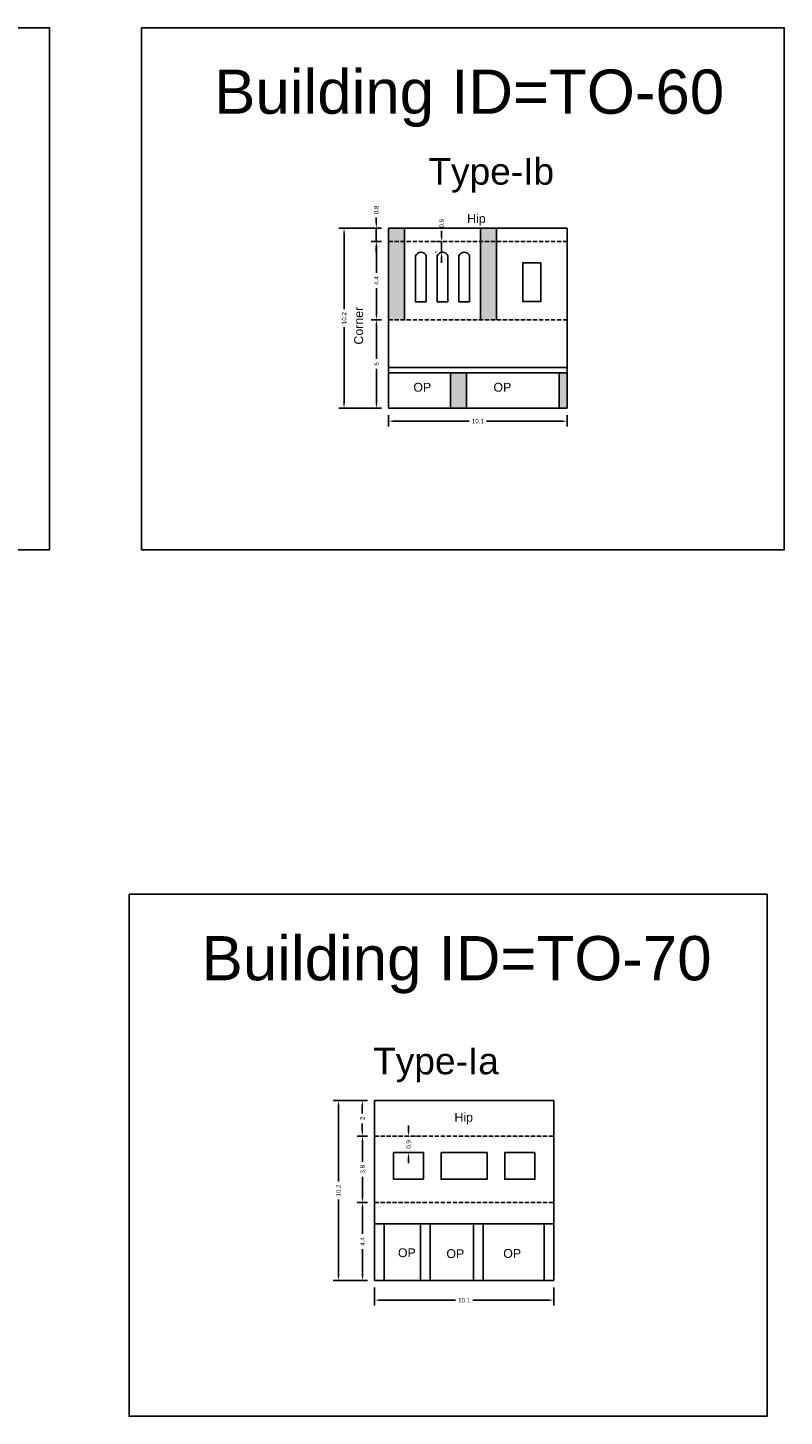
# Model space of a CAD drawing. Header units: metres. Extents: x 3416649 to 3417130, y -6713042 to -6712690.
# Tile 58 of 70: x 3417045 to 3417088, y -6713004 to -6712925. Entities that reach past the tile are written whole.
import ezdxf

# ---------------------------------------------------------------- set-up
doc = ezdxf.new("R2010")
doc.units = ezdxf.units.M
doc.linetypes.add('ACAD_ISO02W100', pattern=[15, 12, -3])
doc.layers.add('Dotted', color=7, linetype='ACAD_ISO02W100', plot=False)
doc.styles.get("Standard").update_dxf_attribs({"font": 'arial.ttf'})
doc.dimstyles.new('ISO-25', dxfattribs={"dimtxt": 0.25, "dimasz": 0.3, "dimexe": 0.3, "dimexo": 0.4, "dimgap": 0.2, "dimtad": 0, "dimdec": 1, "dimdsep": 46, "dimtxsty": 'Standard', "dimcen": 2.5, "dimadec": 0, "dimazin": 0, "dimtfac": 1, "dimtdec": 1, "dimtmove": 0, "dimatfit": 3, "dimfxl": 1, "dimarcsym": 0})

# ---------------------------------------------------------------- blocks, each defined once
blk = doc.blocks.new('*D474')
at = {"color": 0, "lineweight": -2, "transparency": 16777216}
for p, q in [((3417065.117, -6712941.674), (3417064.527, -6712941.674)), ((3417064.827, -6712941.974), (3417064.827, -6712943.891)), ((3417064.827, -6712946.374), (3417064.827, -6712944.457)), ((3417065.117, -6712946.674), (3417064.527, -6712946.674))]:
    blk.add_line(p, q, dxfattribs=at)
at = {"color": 0, "transparency": 16777216}
for points in [[(3417064.777, -6712941.974), (3417064.877, -6712941.974), (3417064.827, -6712941.674)], [(3417064.777, -6712946.374), (3417064.877, -6712946.374), (3417064.827, -6712946.674)]]:
    blk.add_solid(points, dxfattribs=at)
at = {"layer": 'Defpoints', "color": 0, "transparency": 16777216}
for p in [(3417064.827, -6712941.674), (3417065.517, -6712941.674), (3417065.517, -6712946.674)]:
    blk.add_point(p, dxfattribs=at)
at = {"color": 0, "transparency": 16777216, "insert": (3417064.827, -6712944.174), "char_height": 0.25, "attachment_point": 5, "rotation": 90}
blk.add_mtext('5', dxfattribs=at)
blk = doc.blocks.new('*D475')
at = {"color": 0, "lineweight": -2, "transparency": 16777216}
for p, q in [((3417065.117, -6712937.254), (3417064.527, -6712937.254)), ((3417064.827, -6712937.554), (3417064.827, -6712939.032)), ((3417064.827, -6712941.374), (3417064.827, -6712939.896)), ((3417065.117, -6712941.674), (3417064.527, -6712941.674))]:
    blk.add_line(p, q, dxfattribs=at)
at = {"color": 0, "transparency": 16777216}
for points in [[(3417064.777, -6712937.554), (3417064.877, -6712937.554), (3417064.827, -6712937.254)], [(3417064.777, -6712941.374), (3417064.877, -6712941.374), (3417064.827, -6712941.674)]]:
    blk.add_solid(points, dxfattribs=at)
at = {"layer": 'Defpoints', "color": 0, "transparency": 16777216}
for p in [(3417064.827, -6712937.254), (3417065.517, -6712937.254), (3417065.517, -6712941.674)]:
    blk.add_point(p, dxfattribs=at)
at = {"color": 0, "transparency": 16777216, "insert": (3417064.827, -6712939.464), "char_height": 0.25, "attachment_point": 5, "rotation": 90}
blk.add_mtext('4.4', dxfattribs=at)
blk = doc.blocks.new('*D476')
at = {"color": 0, "lineweight": -2, "transparency": 16777216}
for p, q in [((3417065.517, -6712947.074), (3417065.517, -6712947.711)), ((3417065.817, -6712947.411), (3417070.073, -6712947.411)), ((3417075.307, -6712947.411), (3417071.05, -6712947.411)), ((3417075.607, -6712947.074), (3417075.607, -6712947.711))]:
    blk.add_line(p, q, dxfattribs=at)
at = {"color": 0, "transparency": 16777216}
for points in [[(3417065.817, -6712947.361), (3417065.817, -6712947.461), (3417065.517, -6712947.411)], [(3417075.307, -6712947.361), (3417075.307, -6712947.461), (3417075.607, -6712947.411)]]:
    blk.add_solid(points, dxfattribs=at)
at = {"layer": 'Defpoints', "color": 0, "transparency": 16777216}
for p in [(3417065.517, -6712946.674), (3417075.607, -6712946.674), (3417075.607, -6712947.411)]:
    blk.add_point(p, dxfattribs=at)
at = {"color": 0, "transparency": 16777216, "insert": (3417070.562, -6712947.411), "char_height": 0.25, "attachment_point": 5}
blk.add_mtext('10.1', dxfattribs=at)
blk = doc.blocks.new('*D477')
at = {"color": 0, "lineweight": -2, "transparency": 16777216}
for p, q in [((3417065.117, -6712936.494), (3417062.697, -6712936.494)), ((3417062.997, -6712936.794), (3417062.997, -6712941.072)), ((3417062.997, -6712946.374), (3417062.997, -6712942.095)), ((3417065.117, -6712946.674), (3417062.697, -6712946.674))]:
    blk.add_line(p, q, dxfattribs=at)
at = {"color": 0, "transparency": 16777216}
for points in [[(3417062.947, -6712936.794), (3417063.047, -6712936.794), (3417062.997, -6712936.494)], [(3417062.947, -6712946.374), (3417063.047, -6712946.374), (3417062.997, -6712946.674)]]:
    blk.add_solid(points, dxfattribs=at)
at = {"layer": 'Defpoints', "color": 0, "transparency": 16777216}
for p in [(3417062.997, -6712936.494), (3417065.517, -6712936.494), (3417065.517, -6712946.674)]:
    blk.add_point(p, dxfattribs=at)
at = {"color": 0, "transparency": 16777216, "insert": (3417062.997, -6712941.584), "char_height": 0.25, "attachment_point": 5, "rotation": 90}
blk.add_mtext('10.2', dxfattribs=at)
blk = doc.blocks.new('*D478')
at = {"color": 0, "lineweight": -2, "transparency": 16777216}
for p, q in [((3417065.117, -6712936.494), (3417064.522, -6712936.494)), ((3417064.822, -6712936.194), (3417064.822, -6712935.894)), ((3417064.822, -6712937.254), (3417064.822, -6712936.494)), ((3417065.117, -6712937.254), (3417064.522, -6712937.254)), ((3417064.822, -6712937.554), (3417064.822, -6712937.854))]:
    blk.add_line(p, q, dxfattribs=at)
at = {"color": 0, "transparency": 16777216}
for points in [[(3417064.772, -6712936.194), (3417064.872, -6712936.194), (3417064.822, -6712936.494)], [(3417064.772, -6712937.554), (3417064.872, -6712937.554), (3417064.822, -6712937.254)]]:
    blk.add_solid(points, dxfattribs=at)
at = {"layer": 'Defpoints', "color": 0, "transparency": 16777216}
for p in [(3417064.822, -6712936.494), (3417065.517, -6712936.494), (3417065.517, -6712937.254)]:
    blk.add_point(p, dxfattribs=at)
at = {"color": 0, "transparency": 16777216, "insert": (3417064.822, -6712935.466), "char_height": 0.25, "attachment_point": 5, "rotation": 90}
blk.add_mtext('0.8', dxfattribs=at)
blk = doc.blocks.new('*D479')
at = {"color": 0, "lineweight": -2, "transparency": 16777216}
for p, q in [((3417068.167, -6712937.254), (3417068.21, -6712937.254)), ((3417068.51, -6712936.954), (3417068.51, -6712936.654)), ((3417068.51, -6712937.864), (3417068.51, -6712937.254)), ((3417068.167, -6712937.864), (3417068.21, -6712937.864)), ((3417068.51, -6712938.164), (3417068.51, -6712938.464))]:
    blk.add_line(p, q, dxfattribs=at)
at = {"color": 0, "transparency": 16777216}
for points in [[(3417068.46, -6712936.954), (3417068.56, -6712936.954), (3417068.51, -6712937.254)], [(3417068.46, -6712938.164), (3417068.56, -6712938.164), (3417068.51, -6712937.864)]]:
    blk.add_solid(points, dxfattribs=at)
at = {"layer": 'Defpoints', "color": 0, "transparency": 16777216}
for p in [(3417068.51, -6712937.254), (3417068.567, -6712937.254), (3417068.567, -6712937.864)]:
    blk.add_point(p, dxfattribs=at)
at = {"color": 0, "transparency": 16777216, "insert": (3417068.51, -6712936.226), "char_height": 0.25, "attachment_point": 5, "rotation": 90}
blk.add_mtext('0.6', dxfattribs=at)
blk = doc.blocks.new('*D554')
at = {"color": 0, "lineweight": -2, "transparency": 16777216}
for p, q in [((3417064.321, -6712987.827), (3417063.742, -6712987.827)), ((3417064.042, -6712988.127), (3417064.042, -6712989.28)), ((3417064.042, -6712991.287), (3417064.042, -6712990.135)), ((3417064.321, -6712991.587), (3417063.742, -6712991.587))]:
    blk.add_line(p, q, dxfattribs=at)
at = {"color": 0, "transparency": 16777216}
for points in [[(3417063.992, -6712988.127), (3417064.092, -6712988.127), (3417064.042, -6712987.827)], [(3417063.992, -6712991.287), (3417064.092, -6712991.287), (3417064.042, -6712991.587)]]:
    blk.add_solid(points, dxfattribs=at)
at = {"layer": 'Defpoints', "color": 0, "transparency": 16777216}
for p in [(3417064.042, -6712987.827), (3417064.721, -6712987.827), (3417064.721, -6712991.587)]:
    blk.add_point(p, dxfattribs=at)
at = {"color": 0, "transparency": 16777216, "insert": (3417064.042, -6712989.707), "char_height": 0.25, "attachment_point": 5, "rotation": 90}
blk.add_mtext('3.8', dxfattribs=at)
blk = doc.blocks.new('*D555')
at = {"color": 0, "lineweight": -2, "transparency": 16777216}
for p, q in [((3417064.321, -6712991.587), (3417063.742, -6712991.587)), ((3417064.042, -6712991.887), (3417064.042, -6712993.355)), ((3417064.042, -6712995.687), (3417064.042, -6712994.219)), ((3417064.321, -6712995.987), (3417063.742, -6712995.987))]:
    blk.add_line(p, q, dxfattribs=at)
at = {"color": 0, "transparency": 16777216}
for points in [[(3417063.992, -6712991.887), (3417064.092, -6712991.887), (3417064.042, -6712991.587)], [(3417063.992, -6712995.687), (3417064.092, -6712995.687), (3417064.042, -6712995.987)]]:
    blk.add_solid(points, dxfattribs=at)
at = {"layer": 'Defpoints', "color": 0, "transparency": 16777216}
for p in [(3417064.042, -6712991.587), (3417064.721, -6712991.587), (3417064.721, -6712995.987)]:
    blk.add_point(p, dxfattribs=at)
at = {"color": 0, "transparency": 16777216, "insert": (3417064.042, -6712993.787), "char_height": 0.25, "attachment_point": 5, "rotation": 90}
blk.add_mtext('4.4', dxfattribs=at)
blk = doc.blocks.new('*D556')
at = {"color": 0, "lineweight": -2, "transparency": 16777216}
for p, q in [((3417064.321, -6712985.827), (3417063.731, -6712985.827)), ((3417064.031, -6712986.127), (3417064.031, -6712986.545)), ((3417064.031, -6712987.527), (3417064.031, -6712987.11)), ((3417064.321, -6712987.827), (3417063.731, -6712987.827))]:
    blk.add_line(p, q, dxfattribs=at)
at = {"color": 0, "transparency": 16777216}
for points in [[(3417063.981, -6712986.127), (3417064.081, -6712986.127), (3417064.031, -6712985.827)], [(3417063.981, -6712987.527), (3417064.081, -6712987.527), (3417064.031, -6712987.827)]]:
    blk.add_solid(points, dxfattribs=at)
at = {"layer": 'Defpoints', "color": 0, "transparency": 16777216}
for p in [(3417064.031, -6712985.827), (3417064.721, -6712985.827), (3417064.721, -6712987.827)]:
    blk.add_point(p, dxfattribs=at)
at = {"color": 0, "transparency": 16777216, "insert": (3417064.031, -6712986.827), "char_height": 0.25, "attachment_point": 5, "rotation": 90}
blk.add_mtext('2', dxfattribs=at)
blk = doc.blocks.new('*D557')
at = {"color": 0, "lineweight": -2, "transparency": 16777216}
for p, q in [((3417064.721, -6712996.387), (3417064.721, -6712997.406)), ((3417074.851, -6712996.387), (3417074.851, -6712997.406)), ((3417065.021, -6712997.106), (3417069.297, -6712997.106)), ((3417074.551, -6712997.106), (3417070.274, -6712997.106))]:
    blk.add_line(p, q, dxfattribs=at)
at = {"color": 0, "transparency": 16777216}
for points in [[(3417065.021, -6712997.056), (3417065.021, -6712997.156), (3417064.721, -6712997.106)], [(3417074.551, -6712997.056), (3417074.551, -6712997.156), (3417074.851, -6712997.106)]]:
    blk.add_solid(points, dxfattribs=at)
at = {"layer": 'Defpoints', "color": 0, "transparency": 16777216}
for p in [(3417064.721, -6712995.987), (3417074.851, -6712995.987), (3417074.851, -6712997.106)]:
    blk.add_point(p, dxfattribs=at)
at = {"color": 0, "transparency": 16777216, "insert": (3417069.786, -6712997.106), "char_height": 0.25, "attachment_point": 5}
blk.add_mtext('10.1', dxfattribs=at)
blk = doc.blocks.new('*D558')
at = {"color": 0, "lineweight": -2, "transparency": 16777216}
for p, q in [((3417064.321, -6712985.827), (3417062.386, -6712985.827)), ((3417062.686, -6712986.127), (3417062.686, -6712990.396)), ((3417062.686, -6712995.687), (3417062.686, -6712991.419)), ((3417064.321, -6712995.987), (3417062.386, -6712995.987))]:
    blk.add_line(p, q, dxfattribs=at)
at = {"color": 0, "transparency": 16777216}
for points in [[(3417062.636, -6712986.127), (3417062.736, -6712986.127), (3417062.686, -6712985.827)], [(3417062.636, -6712995.687), (3417062.736, -6712995.687), (3417062.686, -6712995.987)]]:
    blk.add_solid(points, dxfattribs=at)
at = {"layer": 'Defpoints', "color": 0, "transparency": 16777216}
for p in [(3417062.686, -6712985.827), (3417064.721, -6712985.827), (3417064.721, -6712995.987)]:
    blk.add_point(p, dxfattribs=at)
at = {"color": 0, "transparency": 16777216, "insert": (3417062.686, -6712990.907), "char_height": 0.25, "attachment_point": 5, "rotation": 90}
blk.add_mtext('10.2', dxfattribs=at)
blk = doc.blocks.new('*D559')
at = {"color": 0, "lineweight": -2, "transparency": 16777216}
for p, q in [((3417066.641, -6712987.527), (3417066.641, -6712987.227)), ((3417066.641, -6712987.827), (3417066.641, -6712987.87)), ((3417067.041, -6712987.827), (3417066.941, -6712987.827)), ((3417066.641, -6712988.767), (3417066.641, -6712988.725)), ((3417066.641, -6712989.067), (3417066.641, -6712989.367)), ((3417067.041, -6712988.767), (3417066.941, -6712988.767))]:
    blk.add_line(p, q, dxfattribs=at)
at = {"color": 0, "transparency": 16777216}
for points in [[(3417066.591, -6712987.527), (3417066.691, -6712987.527), (3417066.641, -6712987.827)], [(3417066.591, -6712989.067), (3417066.691, -6712989.067), (3417066.641, -6712988.767)]]:
    blk.add_solid(points, dxfattribs=at)
at = {"layer": 'Defpoints', "color": 0, "transparency": 16777216}
for p in [(3417066.641, -6712987.827), (3417066.641, -6712987.827), (3417066.641, -6712988.767)]:
    blk.add_point(p, dxfattribs=at)
at = {"color": 0, "transparency": 16777216, "insert": (3417066.641, -6712988.297), "char_height": 0.25, "attachment_point": 5, "rotation": 90}
blk.add_mtext('0.9', dxfattribs=at)

msp = doc.modelspace()

# ---------------------------------------------------------------- hatches: boundary and pattern name
h = msp.add_hatch(color=256)
h.dxf.hatch_style = 1
h.paths.add_polyline_path([(3417071.617, -6712937.254), (3417070.717, -6712937.254), (3417070.717, -6712941.674), (3417071.617, -6712941.674)])
h.paths.add_polyline_path([(3417071.617, -6712936.494), (3417070.717, -6712936.494), (3417070.717, -6712937.254), (3417071.617, -6712937.254)])
h.paths.add_polyline_path([(3417066.417, -6712936.494), (3417065.517, -6712936.494), (3417065.517, -6712937.254), (3417066.417, -6712937.254)])
h.paths.add_polyline_path([(3417066.417, -6712937.254), (3417065.517, -6712937.254), (3417065.517, -6712941.674), (3417066.417, -6712941.674)])
h.paths.add_polyline_path([(3417069.917, -6712944.674), (3417069.017, -6712944.674), (3417069.017, -6712946.674), (3417069.917, -6712946.674)])
h.paths.add_polyline_path([(3417075.607, -6712944.674), (3417075.157, -6712944.674), (3417075.157, -6712946.674), (3417075.607, -6712946.674)])

# ---------------------------------------------------------------- linework, layer by layer
for points in [[(3417009.058, -6712925.169), (3417046.356, -6712925.169), (3417046.356, -6712954.676), (3417009.058, -6712954.676)], [(3417051.554, -6712925.169), (3417087.876, -6712925.169), (3417087.876, -6712954.676), (3417051.554, -6712954.676)], [(3417074.112, -6712938.454), (3417073.112, -6712938.454), (3417073.112, -6712940.654), (3417074.112, -6712940.654)], [(3417065.517, -6712944.674), (3417069.017, -6712944.674), (3417069.017, -6712946.674), (3417065.517, -6712946.674)], [(3417069.917, -6712944.674), (3417075.157, -6712944.674), (3417075.157, -6712946.674), (3417069.917, -6712946.674)], [(3417050.844, -6712974.161), (3417086.903, -6712974.161), (3417086.903, -6713003.668), (3417050.844, -6713003.668)], [(3417071.086, -6712988.767), (3417071.086, -6712990.267), (3417068.486, -6712990.267), (3417068.486, -6712988.767)], [(3417073.781, -6712988.767), (3417072.081, -6712988.767), (3417072.081, -6712990.267), (3417073.781, -6712990.267)], [(3417065.271, -6712992.787), (3417067.311, -6712992.787), (3417067.311, -6712995.987), (3417065.271, -6712995.987)], [(3417067.861, -6712992.787), (3417070.317, -6712992.787), (3417070.317, -6712995.987), (3417067.861, -6712995.987)], [(3417070.867, -6712992.787), (3417074.301, -6712992.787), (3417074.301, -6712995.987), (3417070.867, -6712995.987)]]:
    msp.add_lwpolyline(points, close=True)
for points in [[(3417065.517, -6712936.494), (3417075.607, -6712936.494)], [(3417065.517, -6712936.494), (3417065.517, -6712946.674)], [(3417066.417, -6712936.494), (3417066.417, -6712941.674)], [(3417070.717, -6712936.494), (3417070.717, -6712941.674)], [(3417071.617, -6712936.494), (3417071.617, -6712941.674)], [(3417075.607, -6712936.494), (3417075.607, -6712946.674)], [(3417065.517, -6712944.374), (3417075.607, -6712944.374)], [(3417065.517, -6712944.674), (3417075.607, -6712944.674)], [(3417069.017, -6712944.674), (3417069.017, -6712946.674)], [(3417069.917, -6712944.674), (3417069.917, -6712946.674)], [(3417075.157, -6712944.674), (3417075.157, -6712946.674)], [(3417065.517, -6712946.674), (3417075.607, -6712946.674)], [(3417064.721, -6712985.827), (3417074.851, -6712985.827)], [(3417064.721, -6712995.987), (3417064.721, -6712985.827)], [(3417074.851, -6712985.827), (3417074.851, -6712995.987)], [(3417065.791, -6712988.767), (3417067.491, -6712988.767)], [(3417065.791, -6712990.267), (3417065.791, -6712988.767)], [(3417067.491, -6712990.267), (3417067.491, -6712988.767)], [(3417065.791, -6712990.267), (3417067.491, -6712990.267)], [(3417064.721, -6712992.787), (3417074.851, -6712992.787)], [(3417065.271, -6712995.987), (3417065.271, -6712992.787)], [(3417067.311, -6712995.987), (3417067.311, -6712992.787)], [(3417067.861, -6712995.987), (3417067.861, -6712992.787)], [(3417070.317, -6712995.987), (3417070.317, -6712992.787)], [(3417070.867, -6712995.987), (3417070.867, -6712992.787)], [(3417074.301, -6712992.787), (3417074.301, -6712995.987)], [(3417064.721, -6712995.987), (3417074.851, -6712995.987)]]:
    msp.add_lwpolyline(points)
for points in [[(3417067.642, -6712940.664), (3417067.042, -6712940.664), (3417067.042, -6712938.064, -0.666667), (3417067.642, -6712938.064)], [(3417068.867, -6712940.664), (3417068.867, -6712938.064, 0.666667), (3417068.267, -6712938.064), (3417068.267, -6712940.664)], [(3417070.092, -6712940.664), (3417070.092, -6712938.064, 0.666667), (3417069.492, -6712938.064), (3417069.492, -6712940.664)]]:
    msp.add_lwpolyline(points, format="xyb", close=True)
at = {"layer": 'Dotted', "ltscale": 0.02}
for points in [[(3417065.517, -6712937.254), (3417075.607, -6712937.254)], [(3417065.517, -6712941.674), (3417075.607, -6712941.674)], [(3417064.721, -6712987.827), (3417074.851, -6712987.827)], [(3417064.721, -6712991.587), (3417074.851, -6712991.587)]]:
    msp.add_lwpolyline(points, dxfattribs=at)

# ---------------------------------------------------------------- texts
for s, width, heights, insert, char_height, attachment_point in [('Building ID=TO-60', 67.86454, [0.517], (3417055.66, -6712927.53), 2.5, 1), ('Type-Ib ', 9.99112, [0.517], (3417067.765, -6712932.539), 1.5, 1), ('Hip', 67.86454, [0], (3417071.003, -6712935.705), 0.5, 3), ('OP', 67.86454, [0], (3417067.925, -6712945.244), 0.5, 3), ('OP', 67.86454, [0], (3417072.45, -6712945.244), 0.5, 3), ('Building ID=TO-70', 67.86454, [0.517], (3417054.949, -6712976.522), 2.5, 1), ('Type-Ia ', 9.99112, [0.517], (3417064.643, -6712982.836), 1.5, 1), ('Hip', 67.86454, [0], (3417070.286, -6712986.516), 0.5, 3), ('OP', 2.05828, [0], (3417066.044, -6712994.174), 0.5, 1), ('OP', 2.05828, [0], (3417068.782, -6712994.226), 0.5, 1), ('OP', 2.05828, [0], (3417071.997, -6712994.213), 0.5, 1)]:
    msp.add_mtext_dynamic_manual_height_columns(s, width=width, gutter_width=12.5, heights=heights, dxfattribs=dict(insert=insert, char_height=char_height, attachment_point=attachment_point))
at = {"insert": (3417063.574, -6712940.946), "char_height": 0.5, "attachment_point": 3, "rotation": 90}
msp.add_mtext_dynamic_manual_height_columns('Corner', width=67.86454, gutter_width=12.5, heights=[0], dxfattribs=at)

# ---------------------------------------------------------------- dimensions: what is measured, and where the dimension line sits
for base, p1, p2, picture, middle in [((3417064.822, -6712936.494), (3417065.517, -6712937.254), (3417065.517, -6712936.494), '*D478', (3417064.822, -6712935.466)), ((3417062.997, -6712936.494), (3417065.517, -6712946.674), (3417065.517, -6712936.494), '*D477', (3417062.997, -6712941.584)), ((3417068.51, -6712937.254), (3417068.567, -6712937.864), (3417068.567, -6712937.254), '*D479', (3417068.51, -6712936.226)), ((3417064.827, -6712937.254), (3417065.517, -6712941.674), (3417065.517, -6712937.254), '*D475', (3417064.827, -6712939.464)), ((3417064.827, -6712941.674), (3417065.517, -6712946.674), (3417065.517, -6712941.674), '*D474', (3417064.827, -6712944.174)), ((3417062.686, -6712985.827), (3417064.721, -6712995.987), (3417064.721, -6712985.827), '*D558', (3417062.686, -6712990.907)), ((3417064.031, -6712985.827), (3417064.721, -6712987.827), (3417064.721, -6712985.827), '*D556', (3417064.031, -6712986.827)), ((3417066.641, -6712987.827), (3417066.641, -6712988.767), (3417066.641, -6712987.827), '*D559', (3417066.641, -6712988.297)), ((3417064.042, -6712987.827), (3417064.721, -6712991.587), (3417064.721, -6712987.827), '*D554', (3417064.042, -6712989.707)), ((3417064.042, -6712991.587), (3417064.721, -6712995.987), (3417064.721, -6712991.587), '*D555', (3417064.042, -6712993.787))]:
    dim = msp.add_linear_dim(base=base, p1=p1, p2=p2, angle=90, dimstyle='ISO-25')
    dim.commit()
    dim.dimension.update_dxf_attribs({"geometry": picture, "text_midpoint": middle})
for base, p1, p2, picture, middle in [((3417075.607, -6712947.411), (3417065.517, -6712946.674), (3417075.607, -6712946.674), '*D476', (3417070.562, -6712947.411)), ((3417074.851, -6712997.106), (3417064.721, -6712995.987), (3417074.851, -6712995.987), '*D557', (3417069.786, -6712997.106))]:
    dim = msp.add_linear_dim(base=base, p1=p1, p2=p2, dimstyle='ISO-25')
    dim.commit()
    dim.dimension.update_dxf_attribs({"geometry": picture, "text_midpoint": middle})

doc.saveas('drawing.dxf')
